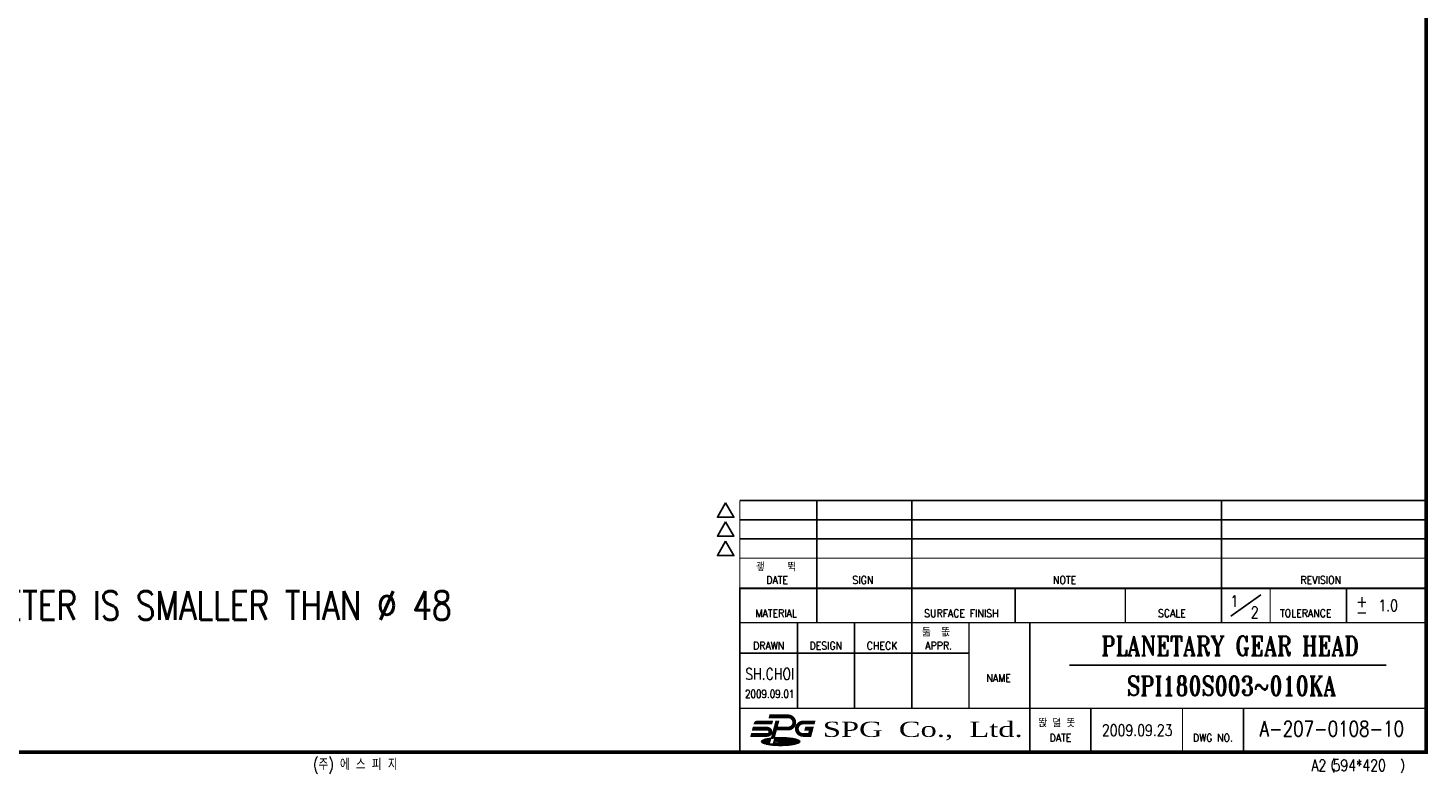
# Model space of a CAD drawing. Header units: inches. Extents: x 10 to 13571, y -3029 to 434.
# Tile 2 of 3: x 197 to 564, y 43 to 238. Entities that reach past the tile are written whole.
import ezdxf
from ezdxf.enums import TextEntityAlignment as Align

# ---------------------------------------------------------------- set-up
doc = ezdxf.new("R2010")
doc.units = ezdxf.units.IN
doc.header["$LTSCALE"] = 0.3
for name, color, linetype in [('3', 3, 'Continuous'), ('M2', 9, 'Continuous'), ('M3', 9, 'Continuous'), ('OBJ', 7, 'Continuous')]:
    doc.layers.add(name, color=color, linetype=linetype)
doc.styles.add('DUTCH', font='dutch.ttf', dxfattribs={"height": 4})
doc.styles.add('HBRDS', font='SIMPLEX', dxfattribs={"width": 0.8, "height": 3, "bigfont": 'HBRDS'})
doc.styles.add('WHGTXT', font='simplex.shx', dxfattribs={"width": 0.8, "height": 3, "bigfont": 'whgtxt.shx'})
doc.styles.add('WHTMTXT', font='ROMANT.shx', dxfattribs={"width": 0.8, "height": 5, "bigfont": 'WHTMTXT.shx'})

# ---------------------------------------------------------------- blocks, each defined once
blk = doc.blocks.new('A2')
at = {"layer": 'M2'}
for p, q in [((373, 66), (553, 66)), ((393.15, 66), (393.15, 34)), ((418.1, 66), (418.1, 34)), ((499.35, 66), (499.35, 34)), ((373, 60.95), (553, 60.95)), ((373, 56), (553, 56)), ((445.2, 43), (445.2, 34)), ((501.8, 35.73), (509.65, 41.27)), ((532.1, 43), (532.1, 34)), ((388.1, 34), (388.1, 11.5)), ((403.1, 34), (403.1, 11.5)), ((418.1, 34), (418.1, 11.5)), ((449.1, 34), (449.1, 0)), ((373, 26), (433.1, 26)), ((459.5, 22.8), (542.5, 22.8)), ((465.1, 11.5), (465.1, 0)), ((505.1, 11.5), (505.1, 0)), ((381.8, 2.13), (382.23, 3.74)), ((382.39, 3.75), (384.99, 3.75)), ((378.69, 2.75), (380.76, 2.75)), ((378.7, 2.87), (380.79, 2.87)), ((378.73, 2.62), (380.73, 2.62)), ((378.78, 3), (380.83, 3)), ((378.88, 2.5), (380.69, 2.5)), ((379.01, 3.12), (380.86, 3.12)), ((379.17, 2.37), (380.66, 2.37)), ((379.31, 3.25), (380.89, 3.25)), ((379.5, 2.25), (380.63, 2.25)), ((379.68, 3.38), (380.93, 3.38)), ((379.94, 2.12), (387.44, 2.12)), ((380.2, 3.5), (380.96, 3.5)), ((380.57, 2), (386.81, 2)), ((380.6, 2.13), (381, 3.63)), ((380.6, 2.13), (381.8, 2.13)), ((380.95, 3.62), (380.99, 3.62)), ((381.56, 1.88), (385.82, 1.88)), ((381.83, 2.25), (382.2, 2.25)), ((381.87, 2.37), (382.2, 2.37)), ((381.9, 2.5), (382.2, 2.5)), ((381.93, 2.62), (382.2, 2.62)), ((381.97, 2.75), (382.2, 2.75)), ((382, 2.87), (382.2, 2.87)), ((382.03, 3), (382.2, 3)), ((382.07, 3.12), (382.2, 3.12)), ((382.1, 3.25), (388.07, 3.25)), ((382.13, 3.38), (387.7, 3.38)), ((382.17, 3.5), (387.18, 3.5)), ((382.2, 3.62), (386.43, 3.62)), ((382.2, 3.16), (382.2, 2.16)), ((382.2, 3.16), (382.5, 3.16)), ((382.2, 2.16), (382.5, 2.16)), ((382.5, 3.16), (382.7, 2.76)), ((382.5, 2.56), (382.55, 2.16)), ((382.5, 2.56), (382.5, 2.16)), ((382.5, 2.5), (382.51, 2.5)), ((382.5, 2.37), (382.52, 2.37)), ((382.5, 2.25), (382.54, 2.25)), ((382.52, 3.12), (382.88, 3.12)), ((382.55, 2.16), (382.85, 2.16)), ((382.58, 3), (382.82, 3)), ((382.64, 2.87), (382.76, 2.87)), ((382.7, 2.76), (382.9, 3.16)), ((382.9, 2.56), (382.85, 2.16)), ((382.86, 2.25), (382.9, 2.25)), ((382.88, 2.37), (382.9, 2.37)), ((382.89, 2.5), (382.9, 2.5)), ((382.9, 3.16), (383.2, 3.16)), ((382.9, 2.56), (382.9, 2.16)), ((382.9, 2.16), (383.2, 2.16)), ((383.2, 3.16), (383.2, 2.16)), ((383.2, 3.12), (383.47, 3.12)), ((383.2, 3), (383.34, 3)), ((383.2, 2.87), (383.3, 2.87)), ((383.2, 2.75), (383.3, 2.75)), ((383.2, 2.62), (383.3, 2.62)), ((383.2, 2.5), (383.3, 2.5)), ((383.2, 2.37), (383.31, 2.37)), ((383.2, 2.25), (383.38, 2.25)), ((383.3, 2.86), (383.3, 2.46)), ((383.6, 3.16), (383.8, 3.16)), ((383.6, 2.76), (383.6, 2.56)), ((383.6, 2.75), (383.8, 2.75)), ((383.6, 2.62), (383.8, 2.62)), ((383.6, 2.16), (383.8, 2.16)), ((383.62, 2.5), (383.78, 2.5)), ((383.7, 2.86), (383.7, 2.86)), ((383.7, 2.46), (383.7, 2.46)), ((383.8, 2.76), (383.8, 2.56)), ((383.94, 3.12), (384.2, 3.12)), ((384.02, 2.25), (384.45, 2.25)), ((384.06, 3), (384.2, 3)), ((384.09, 2.37), (384.45, 2.37)), ((384.1, 2.87), (384.2, 2.87)), ((384.1, 2.86), (384.1, 2.46)), ((384.1, 2.75), (384.45, 2.75)), ((384.1, 2.62), (384.45, 2.62)), ((384.1, 2.5), (384.45, 2.5)), ((384.2, 3.16), (384.2, 2.86)), ((384.2, 3.16), (385, 3.16)), ((384.2, 2.86), (384.45, 2.86)), ((384.45, 2.86), (384.45, 2.16)), ((384.45, 2.16), (384.75, 2.16)), ((384.75, 2.86), (385, 2.86)), ((384.75, 2.86), (384.75, 2.16)), ((384.75, 2.75), (385.1, 2.75)), ((384.75, 2.62), (385.1, 2.62)), ((384.75, 2.5), (385.1, 2.5)), ((384.75, 2.37), (385.11, 2.37)), ((384.75, 2.25), (385.18, 2.25)), ((385, 3.16), (385, 2.86)), ((385, 3.12), (385.27, 3.12)), ((385, 3), (385.14, 3)), ((385, 2.87), (385.1, 2.87)), ((385.1, 2.86), (385.1, 2.46)), ((385.4, 3.16), (385.6, 3.16)), ((385.4, 2.76), (385.4, 2.56)), ((385.4, 2.75), (385.6, 2.75)), ((385.4, 2.62), (385.6, 2.62)), ((385.4, 2.16), (385.6, 2.16)), ((385.42, 2.5), (385.58, 2.5)), ((385.5, 2.86), (385.5, 2.86)), ((385.5, 2.46), (385.5, 2.46)), ((385.6, 2.76), (385.6, 2.56)), ((385.74, 3.12), (386, 3.12)), ((385.82, 2.25), (386, 2.25)), ((385.86, 3), (386, 3)), ((385.89, 2.37), (386, 2.37)), ((385.9, 2.87), (386, 2.87)), ((385.9, 2.86), (385.9, 2.46)), ((385.9, 2.75), (386, 2.75)), ((385.9, 2.62), (386, 2.62)), ((385.9, 2.5), (386, 2.5)), ((386, 3.16), (386, 2.16)), ((386, 3.16), (386.5, 3.16)), ((386, 2.16), (386.3, 2.16)), ((386.3, 2.86), (386.45, 2.86)), ((386.3, 2.86), (386.3, 2.76)), ((386.3, 2.76), (386.45, 2.76)), ((386.46, 2.16), (386.3, 2.46)), ((386.3, 2.46), (386.3, 2.16)), ((386.3, 2.46), (386.3, 2.46)), ((386.3, 2.37), (386.35, 2.37)), ((386.3, 2.25), (386.41, 2.25)), ((386.46, 2.16), (386.8, 2.16)), ((386.5, 2.81), (386.5, 2.81)), ((386.8, 2.16), (386.63, 2.49)), ((386.64, 3.12), (388.37, 3.12)), ((386.66, 2.5), (388.5, 2.5)), ((386.69, 2.37), (388.21, 2.37)), ((386.75, 2.25), (387.88, 2.25)), ((386.76, 3), (388.6, 3)), ((386.77, 2.62), (388.65, 2.62)), ((386.8, 2.87), (388.68, 2.87)), ((386.8, 2.86), (386.8, 2.76)), ((386.8, 2.75), (388.69, 2.75))]:
    blk.add_line(p, q, dxfattribs=at)
for points, const_width in [([(553, 66), (553, 0), (0, 0), (0, 385), (553, 385), (553, 66)], 1), ([(373, 66), (373, 43)], 0.3), ([(373, 50.9), (553, 50.9)], 0.3), ([(393.15, 43), (393.15, 50.9)], 0.3), ([(418.1, 34), (418.1, 50.9)], 0.3), ([(499.35, 43), (499.35, 50.9)], 0.3), ([(553, 43), (373, 43), (373, 0)], 0.5), ([(474.1, 34), (474.1, 43)], 0.3), ([(512.1, 34), (512.1, 43)], 0.3), ([(373, 34), (553, 34)], 0.3), ([(433.1, 11.5), (433.1, 34)], 0.3), ([(373, 11.5), (553, 11.5)], 0.3), ([(449.1, 0), (449.1, 11.5)], 0.3), ([(489.1, 0), (489.1, 11.5)], 0.3), ([(382.83, 8.15), (381.68, 3.86)], 1)]:
    blk.add_lwpolyline(points, dxfattribs=dict(at, const_width=const_width))
for points in [[(369.26, 65.4), (367.1, 61.65), (371.43, 61.65)], [(369.26, 60.45), (367.1, 56.7), (371.43, 56.7)], [(369.26, 55.35), (367.1, 51.6), (371.43, 51.6)]]:
    blk.add_lwpolyline(points, close=True, dxfattribs=at)
at = {"layer": 'M2', "const_width": 1}
for points in [[(381.45, 7.78), (377.6, 7.78, 0.265514), (377.17, 7.54, 0.110713)], [(380.78, 9.41), (385.68, 9.4, -0.998395), (385.68, 6.21), (382.62, 6.21)], [(392.58, 7.78), (389.58, 7.78, 1), (389.58, 4.53), (391.32, 4.53), (391.76, 6.16), (390.16, 6.16)], [(376.41, 6.16), (380.2, 6.16, -1), (380.2, 4.53), (375.98, 4.53)]]:
    blk.add_lwpolyline(points, format="xyb", dxfattribs=at)
at = {"layer": 'M2'}
for points in [[(378.69, 2.78, 0.287816), (378.86, 2.51, 0.063192), (380.15, 2.08, 0.028693), (381.63, 1.87, 0.020666), (383.69, 1.78, 0.020666), (385.75, 1.87, 0.028693), (387.23, 2.08, 0.063192), (388.52, 2.51, 0.287816), (388.69, 2.78, 0.287816), (388.52, 3.06, 0.063192), (387.23, 3.49, 0.028693), (385.75, 3.7, 0.020666), (383.69, 3.78, 0.014921), (382.2, 3.74, 0.014921)], [(382.2, 3.73, 0.039771), (380.15, 3.49, 0.063192), (378.86, 3.06, 0.287816), (378.69, 2.78, 0.287816)]]:
    blk.add_lwpolyline(points, format="xyb", dxfattribs=at)
for centre, radius, start, end in [((383.6, 2.86), 0.3, 90, 180), ((383.6, 2.46), 0.3, 180, 270), ((383.7, 2.76), 0.1, 90, 180), ((383.7, 2.56), 0.1, 180, 270), ((383.7, 2.76), 0.1, 0, 90), ((383.7, 2.56), 0.1, 270, 0), ((383.8, 2.86), 0.3, 0, 90), ((383.8, 2.46), 0.3, 270, 0), ((385.4, 2.86), 0.3, 90, 180), ((385.4, 2.46), 0.3, 180, 270), ((385.5, 2.76), 0.1, 90, 180), ((385.5, 2.56), 0.1, 180, 270), ((385.5, 2.76), 0.1, 0, 90), ((385.5, 2.56), 0.1, 270, 0), ((385.6, 2.86), 0.3, 0, 90), ((385.6, 2.46), 0.3, 270, 0), ((386.45, 2.81), 0.05, 0, 90), ((386.45, 2.81), 0.05, 270, 0), ((386.5, 2.86), 0.3, 0, 90), ((386.5, 2.76), 0.3, 295.0022, 0)]:
    blk.add_arc(centre, radius, start, end, dxfattribs=at)
for points in [[(377.6, 7.28), (376.74, 7.79), (376.58, 7.28)], [(380.78, 9.91), (380.51, 8.91), (380.78, 8.91)], [(381.45, 8.28), (381.45, 7.28), (381.72, 8.28)], [(382.35, 8.28), (383.31, 8.03), (383.38, 8.28)], [(392.58, 7.28), (392.85, 8.28), (392.58, 8.28)], [(375.98, 4.03), (375.98, 5.03), (375.71, 4.03)], [(376.41, 5.66), (376.41, 6.66), (376.14, 5.66)], [(382.16, 3.73), (381.2, 3.99), (381.1, 3.64)], [(389.89, 5.66), (390.16, 5.66), (390.16, 6.66)]]:
    blk.add_solid(points, dxfattribs=at)
at = {"layer": 'M2', "style": 'HBRDS'}
for s, p in [('괳    뛱', (377.24, 47.53)), ('둚  똢', (420.8, 30.41)), ('똱 뎚 똣', (451.33, 6.59))]:
    blk.add_text(s, height=2, dxfattribs=at).set_placement(p)
at = {"layer": 'M2'}
for s, height, style, width, p in [('DATE', 2, 'HBRDS', 0.9, (379.92, 44.18)), ('SIGN', 2, 'HBRDS', 0.9, (402.53, 44.18)), ('NOTE', 2, 'HBRDS', 0.9, (455.14, 44.18)), ('REVISION', 2, 'HBRDS', 0.9, (520.05, 44.18)), ('+', 3, 'HBRDS', 0.9, (534.66, 38.08)), ('MATERIAL', 2, 'HBRDS', 0.9, (377.1, 35.45)), ('SURFACE FINISH', 2, 'HBRDS', 0.9, (421.34, 35.45)), ('SCALE', 2, 'HBRDS', 0.9, (482.67, 35.45)), ('TOLERANCE', 2, 'HBRDS', 0.9, (514.68, 35.45)), ('-', 3, 'HBRDS', 0.9, (534.66, 35.3)), ('DRAWN', 2, 'HBRDS', 0.9, (376.46, 26.95)), ('DESIGN', 2, 'HBRDS', 0.9, (391.27, 26.95)), ('CHECK', 2, 'HBRDS', 0.9, (406.29, 26.95)), ('APPR.', 2, 'HBRDS', 0.9, (421.65, 26.95)), ('NAME', 2, 'HBRDS', 0.9, (437.68, 18.45)), ('DATE', 2, 'HBRDS', 0.9, (454.24, 2.78)), ('DWG NO.', 2, 'HBRDS', 0.9, (491.85, 2.78)), ('(주) 에 스 피 지', 3, 'WHTMTXT', 0.8, (261.05, -4.66)), ('A2 594*420', 3, 'HBRDS', 0.8, (522.91, -4.95)), ('(', 2.4, 'HBRDS', 0.8, (527.97, -4.53)), (')', 2.4, 'HBRDS', 0.8, (546.25, -4.59))]:
    blk.add_text(s, height=height, dxfattribs=dict(at, style=style, width=width)).set_placement(p)
at = {"layer": 'M2', "style": 'DUTCH', "width": 1.424043}
blk.add_text('SPG  Co.,  Ltd.', height=4, dxfattribs=at).set_placement((394.77, 4.01), (447.19, 4.01), align=Align.FIT)

msp = doc.modelspace()

# ---------------------------------------------------------------- block references
at = {"layer": '3'}
msp.add_blockref('A2', (10.40535, 48.157118), dxfattribs=at)

# ---------------------------------------------------------------- texts
at = {"color": 3, "width": 0.8}
for s, height, style, p in [('PLANETARY GEAR HEAD', 5, 'WHTMTXT', (511.95535, 76.057118)), ('SH.CHOI', 3, 'WHGTXT', (391.241052, 68.691354)), ('SPI180S003~010KA', 5, 'WHTMTXT', (512.388486, 65.573967)), ('2009.09.01', 2.1, 'WHGTXT', (391.241052, 63.446902))]:
    msp.add_text(s, height=height, dxfattribs=dict(at, style=style)).set_placement(p, align=Align.MIDDLE)
at = {"layer": 'M3', "color": 3, "style": 'WHGTXT', "width": 0.8}
for s, height, p in [('1', 3, (513.120721, 87.785019)), ('1.0', 3, (553.45535, 86.657118)), ('2', 3, (518.460281, 84.855546)), ('2009.09.23', 3, (487.628725, 53.907118)), ('A-207-0108-10', 4, (538.695209, 54.306551))]:
    msp.add_text(s, height=height, dxfattribs=at).set_placement(p, align=Align.MIDDLE)
at = {"layer": 'OBJ', "ltscale": 25.4, "style": 'WHGTXT', "width": 0.8}
msp.add_text('4. BUSHING SUPPLIED WHEN SHAFT DIAMETER IS SMALLER THAN %%C 48', height=7.5, dxfattribs=at).set_placement((23.915026, 86.672773), align=Align.MIDDLE_LEFT)

doc.saveas('drawing.dxf')
